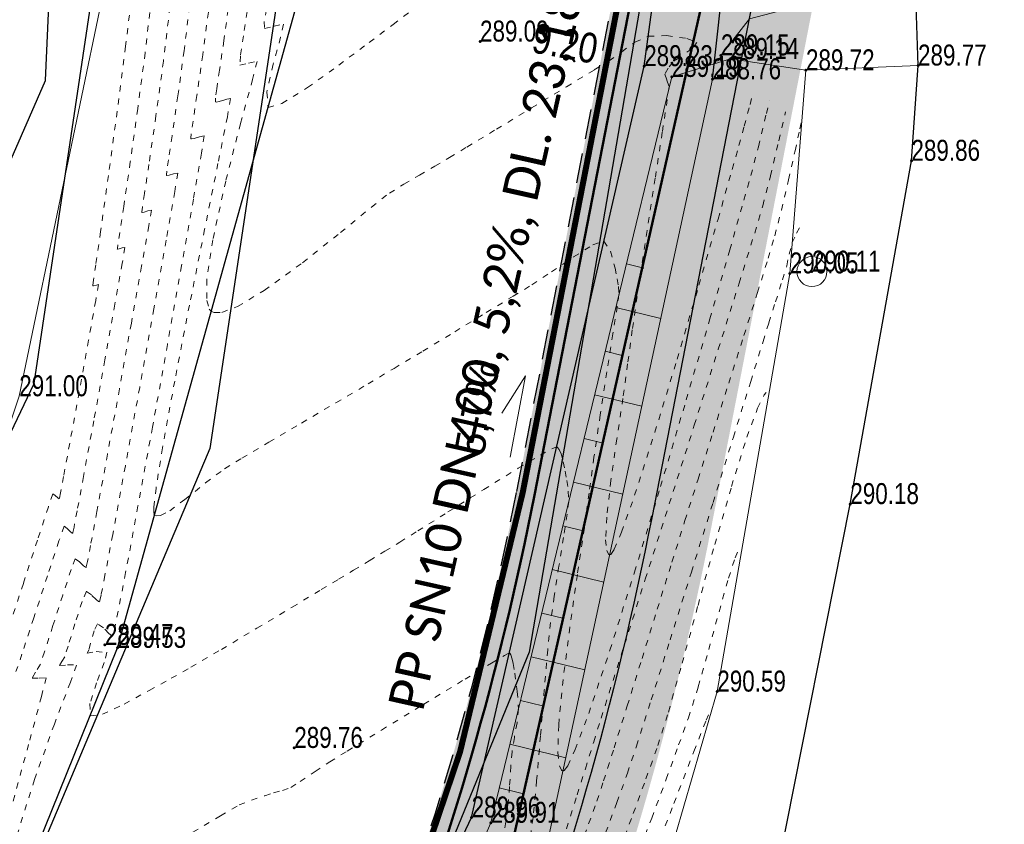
# Model space of a CAD drawing. Header units: feet. Extents: x -783217 to -782936, y -1044805 to -1043930.
# Tile 56 of 81: x -783008 to -782992, y -1044383 to -1044370. Entities that reach past the tile are written whole.
import ezdxf

# ---------------------------------------------------------------- set-up
doc = ezdxf.new("R2010")
doc.units = ezdxf.units.FT
doc.header["$MEASUREMENT"] = 0
for name, pattern in [('ACAD_ISO07W100', [3, 0, -3]), ('V1a', [1, 1, 0]), ('ČÁRKOVANÁ', [0.75, 0.5, -0.25])]:
    doc.linetypes.add(name, pattern=pattern)
for name, color, linetype, lineweight in [('_DZ vodorovné', 5, 'Continuous', 15), ('K_silniční obrubník', 1, 'Continuous', 50), ('K_záhon. obr.', 202, 'Continuous', 30), ('KAN-návrh', 16, 'KANVBRDO', 50), ('KN_hranice pozemků', 140, 'Continuous', 30), ('popis kan', 1, 'Continuous', 25), ('Vrstevnice', 250, 'ACAD_ISO07W100', 15), ('Vrstva 51', 7, 'Continuous', 0), ('Vrstva 62', 7, 'Continuous', 0), ('Z_svahování', 36, 'Continuous', 9), ('Z_VÝŠKY', 7, 'Continuous', 9), ('Z_VÝŠKY NETISK', 252, 'Continuous', 9), ('ŠRAFY', 9, 'Continuous', 9)]:
    doc.layers.add(name, color=color, linetype=linetype, lineweight=lineweight)
for name, color, linetype in [('A_výšky a sklony', 1, 'Continuous'), ('K-HRANA KOMUNIKACE', 1, 'Continuous'), ('nové sklony', 1, 'Continuous'), ('S_optický zaměřený', 200, 'SDELSPOJO'), ('Z_hrany ploch', 7, 'Continuous'), ('Z_oploceni', 3, 'PLOTDRTL'), ('Z_PROPUST', 152, 'Continuous')]:
    doc.layers.add(name, color=color, linetype=linetype)
doc.layers.add('SRF_CHODNÍKY', color=7, linetype='Continuous', lineweight=25, true_color=0xf5f089)
doc.layers.add('šrafy zeleň', color=7, linetype='Continuous', lineweight=13, true_color=0xdaf1b1)
doc.styles.add('Legend', font='calibri.ttf')
doc.styles.add('Style-cs_Working', font='cs_Working.shx')
doc.styles.add('znacky', font='arial.ttf')
doc.linetypes.add('6.2321', pattern='A,3.5,-4,[24,dgnlstyle-is.shx,S=0.015865,R=0,X=0,Y=0],6,-3,3.5', length=20)
doc.linetypes.add('KANVBRDO', pattern='A,7,-6.5,[6,civil.shx,S=1,R=0,X=0,Y=0],-6.5', length=20)
doc.linetypes.add('PLOTDRTL', pattern='A,5,[95,civil.shx,S=1,R=0,X=0,Y=0],5', length=10)
doc.linetypes.add('SDELSPOJO', pattern='A,7,-6,[31,civil.shx,S=1,R=0,X=0,Y=0],-6', length=19)

# ---------------------------------------------------------------- blocks, each defined once
blk = doc.blocks.new('1.050')
at = {"layer": 'Vrstva 62', "color": 7, "linetype": 'Continuous', "lineweight": 0}
for radius in [0.5, 0.001]:
    blk.add_circle((0, 0), radius, dxfattribs=at)

msp = doc.modelspace()

# ---------------------------------------------------------------- hatches: boundary and pattern name
at = {"layer": 'SRF_CHODNÍKY', "linetype": 'Continuous', "ltscale": 0.5}
h = msp.add_hatch(color=256, dxfattribs=at)
h.dxf.hatch_style = 1
edge = h.paths.add_edge_path()
edge.add_line((-782994.638, -1044333.792), (-782995.834, -1044333.467))
edge.add_line((-782995.834, -1044333.467), (-782996.18, -1044334.75))
edge.add_line((-782996.18, -1044334.75), (-782996.866, -1044359.035))
edge.add_arc((-783061.221, -1044357.27), 64.379, 355.22438, 358.42907, ccw=False)
edge.add_line((-782997.066, -1044362.63), (-782996.671, -1044362.674))
edge.add_line((-782996.671, -1044362.674), (-782996.724, -1044363.171))
edge.add_line((-782996.724, -1044363.171), (-782995.134, -1044363.349))
edge.add_arc((-783054.986, -1044357.465), 60.14, 354.3847, 358.45265)
edge.add_line((-782994.867, -1044359.089), (-782994.482, -1044340.79))
edge.add_line((-782994.482, -1044340.79), (-782994.638, -1044333.792))
edge = h.paths.add_edge_path()
edge.add_line((-783014.006, -1044410.828), (-783015.484, -1044409.412))
edge.add_line((-783015.484, -1044409.412), (-783025.648, -1044425.995))
edge.add_arc((-782940.386, -1044478.249), 100, 148.49725, 156.66307)
edge.add_line((-783032.205, -1044438.636), (-783038.144, -1044452.401))
edge.add_arc((-782946.325, -1044492.015), 100, 156.66307, 159.96971)
edge.add_line((-783040.276, -1044457.763), (-783040.688, -1044458.892))
edge.add_line((-783040.688, -1044458.892), (-783038.817, -1044459.598))
edge.add_line((-783038.817, -1044459.598), (-783038.397, -1044458.448))
edge.add_arc((-782946.325, -1044492.015), 98, 156.66307, 159.96971, ccw=False)
edge.add_line((-783036.308, -1044453.194), (-783030.369, -1044439.428))
edge.add_arc((-782940.386, -1044478.249), 98, 148.49725, 156.66307, ccw=False)
edge.add_line((-783023.943, -1044427.041), (-783014.006, -1044410.828))
edge = h.paths.add_edge_path()
edge.add_arc((-783048.907, -1044368.26), 50, 328.4972, 348.9765)
edge.add_line((-782999.83, -1044377.821), (-782998.203, -1044369.536))
edge.add_line((-782998.203, -1044369.536), (-782997.811, -1044369.612))
edge.add_line((-782997.811, -1044369.612), (-782997.715, -1044369.121))
edge.add_line((-782997.715, -1044369.121), (-782996.156, -1044369.425))
edge.add_line((-782996.156, -1044369.425), (-782997.866, -1044378.203))
edge.add_arc((-783048.907, -1044368.26), 52, 328.4972, 348.9765, ccw=False)
edge.add_line((-783004.571, -1044395.433), (-783014.006, -1044410.828))
edge.add_line((-783014.006, -1044410.828), (-783015.484, -1044409.412))
edge.add_line((-783015.484, -1044409.412), (-783006.276, -1044394.387))
at = {"layer": 'ŠRAFY', "linetype": 'Continuous', "ltscale": 0.5}
h = msp.add_hatch(color=256, dxfattribs=at)
h.dxf.hatch_style = 1
h.paths.add_polyline_path([(-782996.18, -1044334.75), (-782996.48, -1044334.742), (-782997.003, -1044354.236), (-782996.703, -1044354.241)])
h.paths.add_polyline_path([(-782996.829, -1044358.903), (-782996.703, -1044354.241), (-782997.003, -1044354.236), (-782997.129, -1044358.895, -0.04141), (-782998.028, -1044367.064), (-783000.086, -1044377.632, -0.0224), (-783001.132, -1044381.958), (-783000.872, -1044382.139, 0.022906), (-782999.792, -1044377.689), (-782997.733, -1044367.122, 0.04141)])
h.paths.add_polyline_path([(-783006.239, -1044394.256, 0.066553), (-783000.872, -1044382.139), (-783001.132, -1044381.958, -0.067062), (-783006.494, -1044394.099), (-783020.973, -1044417.724), (-783020.718, -1044417.881)])
h.paths.add_polyline_path([(-783025.61, -1044425.864), (-783020.718, -1044417.881), (-783020.973, -1044417.724), (-783025.866, -1044425.707, 0.035645), (-783032.443, -1044438.385), (-783038.382, -1044452.151, 0.014429), (-783040.52, -1044457.529), (-783040.931, -1044458.654), (-783040.65, -1044458.76), (-783040.239, -1044457.632, -0.014429), (-783038.107, -1044452.27), (-783032.168, -1044438.504, -0.035645)])
h.paths.add_polyline_path([(-783047.677, -1044478.144, -0.006821), (-783046.778, -1044475.568), (-783040.65, -1044458.76), (-783040.931, -1044458.654), (-783047.06, -1044475.465, 0.006821), (-783047.962, -1044478.049), (-783055.482, -1044500.567, 0.080752), (-783055.6, -1044501.295), (-783055.6, -1044501.62), (-783055.3, -1044501.62), (-783055.3, -1044501.295, -0.080752), (-783055.197, -1044500.662)])
at = {"layer": 'šrafy zeleň', "linetype": 'Continuous', "ltscale": 0.5}
h = msp.add_hatch(color=256, dxfattribs=at)
h.dxf.hatch_style = 1
edge = h.paths.add_edge_path()
edge.add_line((-782996.847, -1044378.263), (-782994.789, -1044367.695))
edge.add_arc((-783046.811, -1044357.561), 53, 348.9765, 358.4659)
edge.add_line((-782993.83, -1044358.98), (-782993.713, -1044352.874))
edge.add_line((-782993.713, -1044352.874), (-782993.86, -1044345.26))
edge.add_line((-782993.86, -1044345.26), (-782993.9, -1044339.61))
edge.add_line((-782993.9, -1044339.61), (-782994.02, -1044336.05))
edge.add_line((-782994.02, -1044336.05), (-782993.72, -1044335.88))
edge.add_line((-782993.72, -1044335.88), (-782994.27, -1044334.19))
edge.add_line((-782994.27, -1044334.19), (-782994.35, -1044333.87))
edge.add_line((-782994.35, -1044333.87), (-782994.182, -1044340.783))
edge.add_line((-782994.182, -1044340.783), (-782994.482, -1044340.79))
edge.add_line((-782994.482, -1044340.79), (-782994.829, -1044358.957))
edge.add_arc((-783046.811, -1044357.561), 52, 348.9765, 358.4617, ccw=False)
edge.add_line((-782995.77, -1044367.504), (-782997.829, -1044378.072))
edge.add_arc((-783048.869, -1044368.129), 52, 328.4972, 348.9765, ccw=False)
edge.add_line((-783004.533, -1044395.301), (-783016.689, -1044415.136))
edge.add_line((-783016.689, -1044415.136), (-783015.838, -1044415.661))
edge.add_line((-783015.838, -1044415.661), (-783003.681, -1044395.824))
edge.add_arc((-783048.869, -1044368.129), 53, 328.4972, 348.9765)
edge = h.paths.add_edge_path()
edge.add_line((-783015.838, -1044415.661), (-783016.689, -1044415.136))
edge.add_line((-783016.689, -1044415.136), (-783023.905, -1044426.909))
edge.add_arc((-782940.349, -1044478.118), 98, 148.49725, 156.66307)
edge.add_line((-783030.331, -1044439.296), (-783036.27, -1044453.062))
edge.add_arc((-782946.287, -1044491.883), 98, 156.66307, 159.96971)
edge.add_line((-783038.36, -1044458.317), (-783039.449, -1044461.304))
edge.add_line((-783039.449, -1044461.304), (-783038.501, -1044461.625))
edge.add_line((-783038.501, -1044461.625), (-783037.42, -1044458.659))
edge.add_arc((-782946.287, -1044491.883), 97, 156.66307, 159.96971, ccw=False)
edge.add_line((-783035.352, -1044453.458), (-783029.413, -1044439.693))
edge.add_arc((-782940.349, -1044478.118), 97, 148.49725, 156.66307, ccw=False)
edge.add_line((-783023.052, -1044427.432), (-783015.838, -1044415.661))
edge = h.paths.add_edge_path()
edge.add_line((-783052.76, -1044499.679), (-783051.812, -1044499.996))
edge.add_line((-783051.812, -1044499.996), (-783044.832, -1044479.094))
edge.add_arc((-782952.827, -1044509.82), 97, 159.96971, 161.53299, ccw=False)
edge.add_line((-783043.959, -1044476.596), (-783038.501, -1044461.625))
edge.add_line((-783038.501, -1044461.625), (-783039.449, -1044461.304))
edge.add_line((-783039.449, -1044461.304), (-783044.899, -1044476.253))
edge.add_arc((-782952.827, -1044509.82), 98, 159.96971, 161.53299)
edge.add_line((-783045.78, -1044478.778), (-783052.76, -1044499.679))

# ---------------------------------------------------------------- linework, layer by layer
at = {"layer": '_DZ vodorovné', "linetype": 'V1a', "const_width": 0.1}
msp.add_lwpolyline([(-783055.387, -1044500.598), (-783047.867, -1044478.081, -0.006821), (-783046.966, -1044475.5), (-783040.427, -1044457.563, -0.014429), (-783038.29, -1044452.191), (-783032.351, -1044438.425, -0.035645), (-783025.781, -1044425.759), (-783006.409, -1044394.151, 0.089596), (-782999.988, -1044377.651), (-782997.929, -1044367.083, 0.04141), (-782997.029, -1044358.898), (-782996.38, -1044334.745)], format="xyb", dxfattribs=at)
at = {"layer": 'K-HRANA KOMUNIKACE', "linetype": 'ČÁRKOVANÁ'}
msp.add_lwpolyline([(-783055.6, -1044501.62), (-783055.6, -1044501.295, -0.080752), (-783055.482, -1044500.567), (-783047.962, -1044478.049, -0.006821), (-783047.06, -1044475.465), (-783040.52, -1044457.529, -0.014429), (-783038.382, -1044452.151), (-783032.443, -1044438.385, -0.035645), (-783025.866, -1044425.707), (-783006.494, -1044394.099, 0.089596), (-783000.086, -1044377.632), (-782998.028, -1044367.064, 0.04141), (-782997.129, -1044358.895), (-782996.48, -1044334.742)], format="xyb", dxfattribs=at)
at = {"layer": 'K_silniční obrubník', "linetype": 'Continuous', "ltscale": 0.5}
msp.add_lwpolyline([(-783055.3, -1044501.62), (-783055.3, -1044501.295, -0.080752), (-783055.197, -1044500.662), (-783047.677, -1044478.144, -0.006821), (-783046.778, -1044475.568), (-783040.239, -1044457.632, -0.014429), (-783038.107, -1044452.27), (-783032.168, -1044438.504, -0.035645), (-783025.61, -1044425.864), (-783006.239, -1044394.256, 0.089596), (-782999.792, -1044377.689), (-782997.733, -1044367.122, 0.04141), (-782996.829, -1044358.903), (-782996.18, -1044334.75)], format="xyb", dxfattribs=at)
at = {"layer": 'K_záhon. obr.'}
msp.add_lwpolyline([(-783053.225, -1044502.21), (-783053.283, -1044501.499, -0.101372), (-783053.235, -1044501.101), (-783045.78, -1044478.778, -0.006821), (-783044.899, -1044476.253), (-783038.36, -1044458.317, -0.014429), (-783036.27, -1044453.062), (-783030.331, -1044439.296, -0.035645), (-783023.905, -1044426.909), (-783004.533, -1044395.301, 0.089596), (-782997.829, -1044378.072), (-782995.77, -1044367.504, 0.04141), (-782994.829, -1044358.957), (-782994.482, -1044340.79)], format="xyb", dxfattribs=at)
at = {"layer": 'KAN-návrh', "ltscale": 0.2}
msp.add_lwpolyline([(-783053.883, -1044500.802), (-783037.561, -1044453.541), (-783026.77, -1044429.749), (-783000.935, -1044386.94), (-782995.835, -1044364.333), (-782995.477, -1044340.351)], dxfattribs=at)
at = {"layer": 'KN_hranice pozemků', "linetype": 'Continuous'}
for p, q in [((-782996.24, -1044359.1), (-782999.88, -1044380.31)), ((-783008.14, -1044375.83), (-783005.8, -1044360.16)), ((-783003.15, -1044363.22), (-783005.21, -1044376.91)), ((-783014.98, -1044390.1), (-783008.14, -1044375.83)), ((-783005.21, -1044376.91), (-783011.27, -1044391.29)), ((-782999.88, -1044380.31), (-783007.79, -1044399.62))]:
    msp.add_line(p, q, dxfattribs=at)
at = {"layer": 'nové sklony', "lineweight": 15, "ltscale": 0.1}
msp.add_lwpolyline([(-783000.199, -1044377.058), (-782999.939, -1044375.701), (-783000.338, -1044376.322)], dxfattribs=at)
at = {"layer": 'S_optický zaměřený', "ltscale": 0.2, "flags": 128}
msp.add_lwpolyline([(-783035.55, -1044379.74), (-783025.63, -1044381.91), (-783018.01, -1044382.18), (-783011.72, -1044379.39), (-783007.95, -1044370.77), (-783007.71, -1044365.4), (-783006.93, -1044362.71), (-783006.92, -1044353.58), (-783007.34, -1044337.23), (-783006.87, -1044325.22), (-783006.79, -1044310.49), (-783006.91, -1044303.14)], dxfattribs=at)
at = {"layer": 'Vrstevnice', "ltscale": 0.04}
for points, elevation in [([(-783006.501, -1044369.24), (-783006.614, -1044370.198), (-783006.755, -1044371.282), (-783006.902, -1044372.357), (-783007.033, -1044373.29), (-783007.112, -1044373.845), (-783007.149, -1044374.104), (-783007.161, -1044374.187), (-783007.162, -1044374.198), (-783007.151, -1044374.197), (-783007.101, -1044374.184), (-783007.067, -1044374.177), (-783007.114, -1044374.443), (-783007.233, -1044375.105), (-783007.389, -1044375.966), (-783007.547, -1044376.826), (-783007.649, -1044377.381), (-783007.7, -1044377.653), (-783007.718, -1044377.742), (-783007.721, -1044377.754), (-783007.725, -1044377.753), (-783007.746, -1044377.736), (-783007.789, -1044377.698), (-783007.829, -1044377.667), (-783007.904, -1044377.888), (-783008.085, -1044378.44), (-783008.321, -1044379.163), (-783008.561, -1044379.897)], 290.4), ([(-783006.187, -1044369.416), (-783006.289, -1044370.307), (-783006.412, -1044371.241), (-783006.537, -1044372.127), (-783006.647, -1044372.874), (-783006.713, -1044373.31), (-783006.743, -1044373.511), (-783006.752, -1044373.575), (-783006.753, -1044373.584), (-783006.748, -1044373.584), (-783006.724, -1044373.579), (-783006.671, -1044373.565), (-783006.626, -1044373.556), (-783006.672, -1044373.822), (-783006.794, -1044374.503), (-783006.962, -1044375.434), (-783007.146, -1044376.448), (-783007.317, -1044377.379), (-783007.424, -1044377.952), (-783007.476, -1044378.225), (-783007.494, -1044378.314), (-783007.497, -1044378.326), (-783007.505, -1044378.324), (-783007.532, -1044378.302), (-783007.588, -1044378.25), (-783007.642, -1044378.21), (-783007.728, -1044378.454), (-783007.918, -1044379.036), (-783008.146, -1044379.738), (-783008.344, -1044380.343), (-783008.444, -1044380.636)], 290.2), ([(-783005.875, -1044369.544), (-783005.983, -1044370.446), (-783006.108, -1044371.362), (-783006.226, -1044372.17), (-783006.299, -1044372.656), (-783006.333, -1044372.886), (-783006.343, -1044372.96), (-783006.343, -1044372.97), (-783006.337, -1044372.971), (-783006.306, -1044372.965), (-783006.242, -1044372.946), (-783006.185, -1044372.935), (-783006.228, -1044373.194), (-783006.348, -1044373.869), (-783006.519, -1044374.823), (-783006.717, -1044375.916), (-783006.917, -1044377.009), (-783007.093, -1044377.963), (-783007.2, -1044378.533), (-783007.252, -1044378.8), (-783007.271, -1044378.886), (-783007.274, -1044378.897), (-783007.285, -1044378.895), (-783007.319, -1044378.868), (-783007.387, -1044378.802), (-783007.455, -1044378.752), (-783007.524, -1044378.933), (-783007.664, -1044379.358), (-783007.828, -1044379.869), (-783007.968, -1044380.307), (-783008.037, -1044380.514), (-783008.121, -1044380.646), (-783008.174, -1044380.748), (-783008.059, -1044380.743), (-783007.94, -1044380.739), (-783008.018, -1044381.049), (-783008.234, -1044381.852), (-783008.543, -1044382.985)], 290), ([(-783005.548, -1044369.531), (-783005.638, -1044370.273), (-783005.743, -1044371.028), (-783005.84, -1044371.694), (-783005.9, -1044372.095), (-783005.927, -1044372.285), (-783005.934, -1044372.347), (-783005.934, -1044372.356), (-783005.925, -1044372.358), (-783005.889, -1044372.35), (-783005.813, -1044372.327), (-783005.744, -1044372.314), (-783005.795, -1044372.625), (-783005.938, -1044373.436), (-783006.143, -1044374.58), (-783006.379, -1044375.892), (-783006.619, -1044377.203), (-783006.83, -1044378.347), (-783006.96, -1044379.031), (-783007.023, -1044379.352), (-783007.046, -1044379.454), (-783007.051, -1044379.469), (-783007.065, -1044379.467), (-783007.106, -1044379.435), (-783007.185, -1044379.355), (-783007.268, -1044379.295), (-783007.34, -1044379.468), (-783007.46, -1044379.838), (-783007.575, -1044380.212), (-783007.631, -1044380.391), (-783007.68, -1044380.469), (-783007.716, -1044380.537), (-783007.583, -1044380.523), (-783007.433, -1044380.527), (-783007.536, -1044380.814), (-783007.804, -1044381.515), (-783008.136, -1044382.436), (-783008.433, -1044383.387)], 289.8), ([(-783005.234, -1044369.63), (-783005.327, -1044370.341), (-783005.426, -1044371.021), (-783005.489, -1044371.451), (-783005.518, -1044371.661), (-783005.525, -1044371.731), (-783005.525, -1044371.742), (-783005.514, -1044371.745), (-783005.471, -1044371.736), (-783005.384, -1044371.708), (-783005.303, -1044371.693), (-783005.349, -1044371.984), (-783005.483, -1044372.752), (-783005.68, -1044373.862), (-783005.916, -1044375.176), (-783006.167, -1044376.558), (-783006.408, -1044377.872), (-783006.614, -1044378.982), (-783006.739, -1044379.63), (-783006.8, -1044379.931), (-783006.823, -1044380.027), (-783006.828, -1044380.04), (-783006.845, -1044380.038), (-783006.893, -1044380.001), (-783006.983, -1044379.907), (-783007.082, -1044379.837), (-783007.142, -1044379.956), (-783007.198, -1044380.159), (-783007.224, -1044380.269), (-783007.258, -1044380.327), (-783007.106, -1044380.303), (-783006.927, -1044380.314), (-783006.972, -1044380.486), (-783007.098, -1044380.823), (-783007.209, -1044381.171), (-783007.208, -1044381.373), (-783007.003, -1044381.348), (-783006.639, -1044381.179), (-783006.22, -1044380.951), (-783005.852, -1044380.748), (-783005.525, -1044380.564), (-783005.017, -1044380.266), (-783004.422, -1044379.912), (-783003.834, -1044379.56), (-783003.349, -1044379.268), (-783003.06, -1044379.094), (-783002.81, -1044378.944), (-783002.548, -1044378.785), (-783002.286, -1044378.626), (-783002.037, -1044378.475), (-783001.738, -1044378.288), (-783001.235, -1044377.971), (-783000.639, -1044377.597), (-783000.063, -1044377.242), (-782999.692, -1044377.022), (-782999.504, -1044376.918), (-782999.435, -1044376.888), (-782999.42, -1044376.886), (-782999.405, -1044376.894), (-782999.378, -1044376.927), (-782999.344, -1044377.004), (-782999.311, -1044377.135), (-782999.278, -1044377.291), (-782999.249, -1044377.446), (-782999.227, -1044377.626), (-782999.22, -1044377.8), (-782999.245, -1044378.009), (-782999.305, -1044378.396), (-782999.384, -1044378.879), (-782999.462, -1044379.379), (-782999.523, -1044379.815), (-782999.569, -1044380.273), (-782999.627, -1044380.942), (-782999.691, -1044381.708), (-782999.755, -1044382.457), (-782999.815, -1044383.073), (-782999.865, -1044383.442)], 289.6), ([(-783004.904, -1044369.585), (-783004.974, -1044370.103), (-783005.048, -1044370.597), (-783005.094, -1044370.911), (-783005.114, -1044371.066), (-783005.117, -1044371.119), (-783005.115, -1044371.128), (-783005.102, -1044371.132), (-783005.054, -1044371.122), (-783004.954, -1044371.089), (-783004.862, -1044371.072), (-783004.916, -1044371.374), (-783005.073, -1044372.154), (-783005.296, -1044373.256), (-783005.549, -1044374.519), (-783005.795, -1044375.787), (-783005.999, -1044376.9), (-783006.107, -1044377.572), (-783006.143, -1044377.896), (-783006.142, -1044378.008), (-783006.133, -1044378.028), (-783006.105, -1044378.038), (-783006.031, -1044378.029), (-783005.879, -1044377.951), (-783005.626, -1044377.766), (-783005.279, -1044377.484), (-783004.963, -1044377.25), (-783004.674, -1044377.075), (-783004.224, -1044376.808), (-783003.679, -1044376.487), (-783003.104, -1044376.149), (-783002.567, -1044375.832), (-783002.134, -1044375.575), (-783001.655, -1044375.287), (-783001.122, -1044374.964), (-783000.598, -1044374.645), (-783000.147, -1044374.371), (-782999.833, -1044374.18), (-782999.505, -1044373.964), (-782999.138, -1044373.714), (-782998.818, -1044373.514), (-782998.631, -1044373.45), (-782998.522, -1044373.62), (-782998.447, -1044373.9), (-782998.411, -1044374.081), (-782998.39, -1044374.211), (-782998.381, -1044374.341), (-782998.409, -1044374.537), (-782998.482, -1044374.999), (-782998.583, -1044375.635), (-782998.694, -1044376.352), (-782998.798, -1044377.056), (-782998.879, -1044377.656), (-782998.959, -1044378.236), (-782999.075, -1044379.018), (-782999.201, -1044379.897), (-782999.314, -1044380.77), (-782999.387, -1044381.531), (-782999.401, -1044381.988), (-782999.376, -1044382.208), (-782999.341, -1044382.283), (-782999.317, -1044382.297), (-782999.296, -1044382.289), (-782999.237, -1044382.209), (-782999.112, -1044381.939), (-782998.886, -1044381.338), (-782998.531, -1044380.277), (-782998.121, -1044378.976), (-782997.687, -1044377.548), (-782997.258, -1044376.101), (-782996.863, -1044374.748), (-782996.532, -1044373.599), (-782996.295, -1044372.765), (-782996.18, -1044372.357), (-782996.055, -1044371.875), (-782995.921, -1044371.322), (-782995.872, -1044371.107)], 289.4), ([(-783004.586, -1044369.62), (-783004.647, -1044370.024), (-783004.698, -1044370.36), (-783004.706, -1044370.514), (-783004.563, -1044370.483), (-783004.421, -1044370.451), (-783004.495, -1044370.752), (-783004.696, -1044371.487), (-783004.944, -1044372.448), (-783005.161, -1044373.43), (-783005.259, -1044374.09), (-783005.261, -1044374.443), (-783005.219, -1044374.586), (-783005.184, -1044374.625), (-783005.137, -1044374.644), (-783005.009, -1044374.64), (-783004.747, -1044374.541), (-783004.3, -1044374.275), (-783003.66, -1044373.811), (-783003.028, -1044373.308), (-783002.511, -1044372.882), (-783002.213, -1044372.65), (-783001.97, -1044372.502), (-783001.712, -1044372.35), (-783001.454, -1044372.2), (-783001.209, -1044372.056), (-783000.918, -1044371.88), (-783000.426, -1044371.583), (-782999.838, -1044371.226), (-782999.259, -1044370.875), (-782998.794, -1044370.593), (-782998.547, -1044370.442), (-782998.335, -1044370.29), (-782998.115, -1044370.131), (-782997.892, -1044370.031), (-782997.588, -1044370.021), (-782997.25, -1044370.067), (-782997.08, -1044370.135), (-782997.167, -1044370.241), (-782997.356, -1044370.375), (-782997.48, -1044370.463), (-782997.559, -1044370.564), (-782997.615, -1044370.665), (-782997.583, -1044370.766), (-782997.543, -1044370.871), (-782997.574, -1044371.088), (-782997.658, -1044371.634), (-782997.776, -1044372.399), (-782997.911, -1044373.275), (-782998.045, -1044374.156), (-782998.159, -1044374.933), (-782998.236, -1044375.498), (-782998.315, -1044376.075), (-782998.417, -1044376.754), (-782998.515, -1044377.447), (-782998.585, -1044378.061), (-782998.603, -1044378.434), (-782998.586, -1044378.615), (-782998.557, -1044378.677), (-782998.537, -1044378.689), (-782998.517, -1044378.68), (-782998.46, -1044378.593), (-782998.338, -1044378.309), (-782998.119, -1044377.691), (-782997.782, -1044376.642), (-782997.411, -1044375.424), (-782997.047, -1044374.188), (-782996.727, -1044373.082), (-782996.492, -1044372.254), (-782996.38, -1044371.855), (-782996.291, -1044371.533), (-782996.194, -1044371.169), (-782996.147, -1044370.968)], 289.2), ([(-783004.261, -1044369.582), (-783004.3, -1044369.785), (-783004.297, -1044369.9), (-783004.138, -1044369.865), (-783003.98, -1044369.83), (-783004.027, -1044370.049), (-783004.154, -1044370.5), (-783004.258, -1044370.964), (-783004.235, -1044371.222), (-783004.005, -1044371.154), (-783003.578, -1044370.887), (-783003.058, -1044370.515), (-783002.548, -1044370.133), (-783002.149, -1044369.836), (-783001.813, -1044369.579)], 289), ([(-782999.259, -1044383.259), (-782999.19, -1044383.049), (-782999.078, -1044382.693), (-782998.942, -1044382.257), (-782998.803, -1044381.809), (-782998.68, -1044381.415), (-782998.546, -1044380.993), (-782998.288, -1044380.184), (-782997.942, -1044379.095), (-782997.542, -1044377.838), (-782997.124, -1044376.522), (-782996.724, -1044375.257), (-782996.376, -1044374.151), (-782996.116, -1044373.316), (-782995.98, -1044372.86), (-782995.853, -1044372.363), (-782995.713, -1044371.775), (-782995.603, -1044371.293)], 289.6), ([(-782999.037, -1044383.575), (-782998.887, -1044383.177), (-782998.75, -1044382.797), (-782998.638, -1044382.461), (-782998.463, -1044381.911), (-782998.243, -1044381.209), (-782997.996, -1044380.416), (-782997.741, -1044379.595), (-782997.497, -1044378.807), (-782997.28, -1044378.115), (-782997.061, -1044377.425), (-782996.811, -1044376.641), (-782996.549, -1044375.821), (-782996.295, -1044375.025), (-782996.069, -1044374.311), (-782995.891, -1044373.737), (-782995.78, -1044373.362), (-782995.671, -1044372.933), (-782995.552, -1044372.427), (-782995.442, -1044371.942), (-782995.36, -1044371.574), (-782995.333, -1044371.455)], 289.8), ([(-782998.603, -1044383.328), (-782998.415, -1044382.819), (-782998.241, -1044382.334), (-782998.09, -1044381.881), (-782997.842, -1044381.106), (-782997.526, -1044380.105), (-782997.173, -1044378.976), (-782996.811, -1044377.816), (-782996.472, -1044376.723), (-782996.183, -1044375.794), (-782995.976, -1044375.125), (-782995.88, -1044374.815), (-782995.768, -1044374.464), (-782995.652, -1044374.098), (-782995.58, -1044373.864), (-782995.54, -1044373.668), (-782995.489, -1044373.476), (-782995.419, -1044373.319), (-782995.314, -1044373.133)], 290), ([(-782998.366, -1044383.594), (-782998.142, -1044383.005), (-782997.931, -1044382.425), (-782997.732, -1044381.872), (-782997.556, -1044381.311), (-782997.326, -1044380.497), (-782997.062, -1044379.531), (-782996.782, -1044378.514), (-782996.503, -1044377.544), (-782996.246, -1044376.724), (-782996.067, -1044376.241), (-782995.955, -1044376.015), (-782995.924, -1044375.978)], 290.2), ([(-782998.103, -1044383.774), (-782997.835, -1044383.081), (-782997.592, -1044382.431), (-782997.385, -1044381.861), (-782997.223, -1044381.409), (-782997.057, -1044380.888), (-782996.883, -1044380.269), (-782996.711, -1044379.636), (-782996.552, -1044379.076), (-782996.441, -1044378.737), (-782996.392, -1044378.624)], 290.4), ([(-783005.681, -1044383.431), (-783005.032, -1044383.042), (-783004.721, -1044382.861), (-783004.512, -1044382.783), (-783004.292, -1044382.708), (-783004.145, -1044382.659), (-783003.999, -1044382.618), (-783003.856, -1044382.569), (-783003.699, -1044382.471), (-783003.45, -1044382.302), (-783003.208, -1044382.142), (-783002.916, -1044381.962), (-783002.344, -1044381.611), (-783001.64, -1044381.181), (-783000.95, -1044380.762), (-783000.509, -1044380.496), (-783000.292, -1044380.367), (-783000.22, -1044380.326), (-783000.209, -1044380.322), (-783000.202, -1044380.327), (-783000.188, -1044380.357), (-783000.166, -1044380.426), (-783000.146, -1044380.502), (-783000.119, -1044380.663), (-783000.078, -1044380.97), (-783000.059, -1044381.258), (-783000.082, -1044381.493), (-783000.127, -1044381.738), (-783000.166, -1044381.973), (-783000.185, -1044382.213), (-783000.207, -1044382.553), (-783000.238, -1044382.925), (-783000.288, -1044383.26)], 289.8), ([(-782997.846, -1044383.825), (-782997.464, -1044382.837), (-782997.129, -1044381.969), (-782996.926, -1044381.448), (-782996.876, -1044381.326)], 290.6)]:
    msp.add_lwpolyline(points, dxfattribs=dict(at, elevation=elevation))
at = {"layer": 'Vrstva 51', "color": 7, "linetype": 'Continuous', "lineweight": 53}
for p in [(-783000.7, -1044370.12), (-782996.68, -1044370.35), (-782996.52, -1044370.41), (-782997.96, -1044370.53), (-782995.26, -1044370.6), (-782993.39, -1044370.52), (-782997.5, -1044370.71), (-782996.82, -1044370.75), (-782993.5, -1044372.11), (-782995.53, -1044373.99), (-782995.16, -1044373.96), (-782994.52, -1044377.84), (-783006.96, -1044380.19), (-783006.75, -1044380.24), (-782996.74, -1044380.97), (-783003.8, -1044381.91), (-783000.84, -1044383.07), (-783000.52, -1044383.16)]:
    msp.add_point(p, dxfattribs=at)
at = {"layer": 'Z_hrany ploch', "linetype": 'Continuous', "flags": 128}
for points in [[(-783021.92, -1044402.05), (-783014.87, -1044390.97), (-783011.12, -1044389.6), (-783010.02, -1044388.33), (-783006.75, -1044380.24), (-783003.76, -1044369.52), (-783002.74, -1044360.04), (-783002.56, -1044345.45), (-783002.38, -1044335.36), (-783002.61, -1044325.54), (-783002.68, -1044313.86)], [(-783007.62, -1044396.51), (-783004.57, -1044390.97), (-783000.84, -1044383.07), (-782997.96, -1044370.53), (-782996.94, -1044363.05), (-782996.93, -1044360.72), (-782996.6, -1044345.01), (-782996.5, -1044340.39), (-782996.44, -1044338.64), (-782996.18, -1044334.75), (-782993.57, -1044325.13), (-782993.61, -1044314.73)]]:
    msp.add_lwpolyline(points, dxfattribs=at)
at = {"layer": 'Z_oploceni', "ltscale": 0.5, "flags": 128}
msp.add_lwpolyline([(-783018.54, -1044433.67), (-783012.79, -1044421.73), (-783006.66, -1044408.27), (-783002.93, -1044399.96), (-783000.5, -1044394.61), (-782995.72, -1044383.87), (-782994.52, -1044377.84), (-782993.5, -1044372.11), (-782993.39, -1044370.52), (-782993.44, -1044369.01), (-782993.63, -1044363.14), (-782993.55, -1044361.31), (-782993.86, -1044345.26), (-782993.9, -1044339.61), (-782994.02, -1044336.05), (-782993.72, -1044335.88), (-782994.27, -1044334.19), (-782994.35, -1044333.87), (-782991.95, -1044325.41), (-782992.17, -1044314.65), (-782992.39, -1044305.62), (-782992.43, -1044301.79)], dxfattribs=at)
at = {"layer": 'Z_PROPUST', "linetype": '6.2321', "ltscale": 0.1}
msp.add_lwpolyline([(-782996.82, -1044370.75), (-782995.96, -1044362.96)], dxfattribs=at)
at = {"layer": 'Z_svahování', "linetype": 'Continuous', "flags": 128}
for points in [[(-783008.72, -1044301.29), (-783006.58, -1044303.73), (-783006.09, -1044310.85), (-783005.62, -1044318.31), (-783006.2, -1044324.93), (-783006.4, -1044334.45), (-783006.33, -1044345.24), (-783006.22, -1044361.73), (-783006.8, -1044368.4), (-783008.39, -1044376.04), (-783010.09, -1044381.13), (-783012.67, -1044386.08), (-783013.35, -1044386.39), (-783013.95, -1044386.78), (-783014.89, -1044386.92)], [(-782993.44, -1044369.01), (-782996.2, -1044369.74), (-782996.68, -1044370.35)], [(-783054.83, -1044500.56), (-783051.56, -1044490.84), (-783048.59, -1044481.73), (-783045.14, -1044472.23), (-783041.91, -1044463.2), (-783038.89, -1044455.14), (-783033.42, -1044441.34), (-783028.97, -1044432.22), (-783020.57, -1044417.59), (-783013.86, -1044407.19), (-783007.35, -1044396.6), (-783004.02, -1044391.13), (-783000.52, -1044383.16), (-782997.5, -1044370.71), (-782996.52, -1044370.41), (-782995.26, -1044370.6), (-782993.39, -1044370.52)], [(-782995.26, -1044370.6), (-782995.53, -1044373.99), (-782996.74, -1044380.97), (-782998.55, -1044387.19), (-783001.61, -1044393.31), (-783004.91, -1044399.31), (-783008.26, -1044405.21), (-783009.79, -1044408.02), (-783013.08, -1044413.62), (-783015.46, -1044418.18), (-783014.55, -1044420.07), (-783014.61, -1044422.06), (-783016.39, -1044423.29)], [(-783053.85, -1044500.81), (-783050.47, -1044491.31), (-783047.59, -1044482.12), (-783044.19, -1044472.46), (-783040.94, -1044463.68), (-783038.06, -1044455.36), (-783032.08, -1044441.72), (-783027.98, -1044432.65), (-783019.47, -1044418.18), (-783013.34, -1044407.57), (-783006.59, -1044397), (-783003.41, -1044391.44), (-782999.59, -1044383.56), (-782996.82, -1044370.75)], [(-782998.257, -1044373.831), (-782997.964, -1044373.902)], [(-782998.434, -1044374.56), (-782997.683, -1044374.742)], [(-782998.611, -1044375.289), (-782998.303, -1044375.363)], [(-782998.787, -1044376.017), (-782998, -1044376.208)], [(-782998.964, -1044376.746), (-782998.642, -1044376.824)], [(-782999.141, -1044377.475), (-782998.317, -1044377.675)], [(-782999.318, -1044378.204), (-782998.981, -1044378.286)], [(-782999.495, -1044378.933), (-782998.635, -1044379.142)], [(-782999.671, -1044379.662), (-782999.32, -1044379.747)], [(-782999.848, -1044380.391), (-782998.952, -1044380.608)], [(-783000.025, -1044381.119), (-782999.659, -1044381.208)], [(-783000.202, -1044381.848), (-782999.269, -1044382.075)], [(-783000.379, -1044382.577), (-782999.998, -1044382.67)]]:
    msp.add_lwpolyline(points, dxfattribs=at)

# ---------------------------------------------------------------- block references
at = {"layer": 'Vrstva 62', "color": 7, "linetype": 'Continuous', "lineweight": 0, "xscale": 0.5, "yscale": 0.5, "zscale": 0.5}
msp.add_blockref('1.050', (-782995.16, -1044373.96), dxfattribs=at)

# ---------------------------------------------------------------- texts
at = {"layer": 'A_výšky a sklony', "style": 'znacky', "width": 0.8}
msp.add_text('9.20', height=0.5, rotation=349.3581, dxfattribs=at).set_placement((-782999.86, -1044370.295))
at = {"layer": 'nové sklony', "style": 'znacky'}
msp.add_text('5,7%%%', height=0.5, rotation=79.6326, dxfattribs=at).set_placement((-783000.642, -1044377.06))
at = {"layer": 'popis kan', "ltscale": 0.5, "insert": (-783002.241, -1044381.189), "char_height": 0.6, "attachment_point": 1, "rotation": 77.398, "style": 'Legend'}
msp.add_mtext_dynamic_manual_height_columns('PP SN10 DN400, 5,2%, DL. 23,18m', width=13.12507, gutter_width=3.75, heights=[0], dxfattribs=at)
at = {"layer": 'Z_VÝŠKY', "linetype": 'Continuous', "style": 'Style-cs_Working', "width": 0.8}
for s, p in [('289.72', (-782995.26, -1044370.6)), ('289.77', (-782993.39, -1044370.52)), ('288.76', (-782996.82, -1044370.75)), ('289.86', (-782993.5, -1044372.11)), ('290.05', (-782995.53, -1044373.99)), ('291.00', (-783008.39, -1044376.04)), ('290.18', (-782994.52, -1044377.84)), ('289.47', (-783006.96, -1044380.19)), ('290.59', (-782996.74, -1044380.97)), ('289.76', (-783003.8, -1044381.91)), ('289.91', (-783000.52, -1044383.16))]:
    msp.add_text(s, height=0.35, dxfattribs=at).set_placement(p)
at = {"layer": 'Z_VÝŠKY NETISK', "linetype": 'Continuous', "style": 'Style-cs_Working', "width": 0.8}
for s, p in [('289.09', (-783000.7, -1044370.12)), ('289.15', (-782996.68, -1044370.35)), ('289.14', (-782996.52, -1044370.41)), ('289.23', (-782997.96, -1044370.53)), ('289.19', (-782997.5, -1044370.71)), ('290.11', (-782995.16, -1044373.96)), ('289.53', (-783006.75, -1044380.24)), ('289.96', (-783000.84, -1044383.07))]:
    msp.add_text(s, height=0.35, dxfattribs=at).set_placement(p)

doc.saveas('drawing.dxf')
